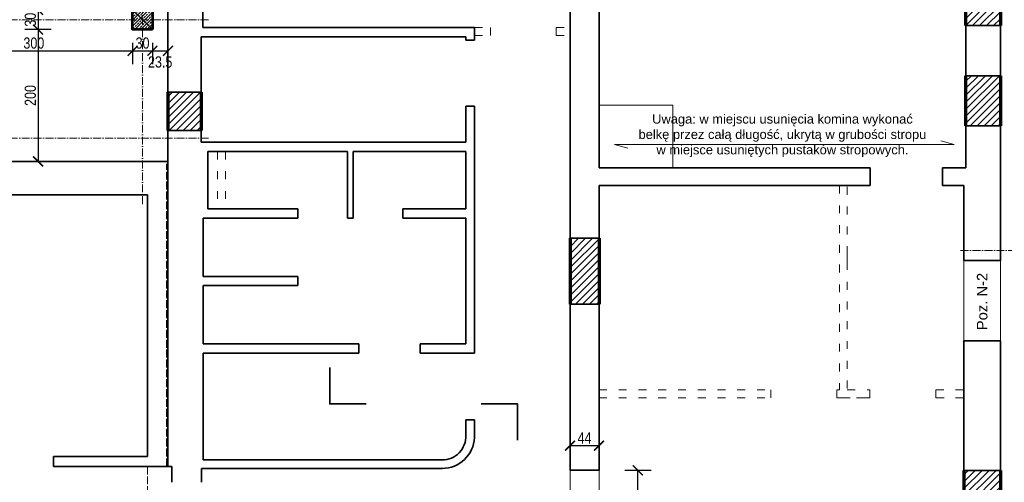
# Model space of a CAD drawing. Header units: inches. Extents: x 201967 to 338763, y -32705 to 30884.
# Tile 165 of 236: x 319448 to 320942, y 10094 to 10796. Entities that reach past the tile are written whole.
import ezdxf

# ---------------------------------------------------------------- set-up
doc = ezdxf.new("R2010")
doc.units = ezdxf.units.IN
doc.header["$MEASUREMENT"] = 0
for name, pattern in [('ACAD_ISO02W100', [15, 12, -3]), ('ACAD_ISO03W100', [30, 12, -18]), ('ACAD_ISO10W100', [18, 12, -3, 0, -3])]:
    doc.linetypes.add(name, pattern=pattern)
for name, color, linetype, lineweight in [('00 b ŚCIANY nowe-zamurowania', 242, 'Continuous', 70), ('00 d ŚCIANY wyburzenia', 254, 'WYBURZENIA', 9), ('01 a1 KONSTRUKCJA żelebet', 200, 'Continuous', 53), ('01h1 KONSTRUKCJA pozycje stropy', 253, 'Continuous', 13), ('01h2 KONSTRUKCJA pozycje belki', 254, 'Continuous', 13), ('02 b ściany dziłowe cienkie', 6, 'ACAD_ISO03W100', 13), ('11 OSIE ściany', 2, 'ACAD_ISO10W100', 5), ('90 WYMIAR', 155, 'Continuous', 9), ('91 PRZEKROJE', 7, 'Continuous', 35), ('_proj_MURY konstr', 1, 'Continuous', 20), ('K_kreskowanie', 251, 'Continuous', 0)]:
    doc.layers.add(name, color=color, linetype=linetype, lineweight=lineweight)
doc.styles.add('100 arial', font='arial.ttf', dxfattribs={"width": 0.8, "height": 17})
doc.styles.add('arialcce', font='arial.ttf')
doc.styles.add('OPIS', font='arial.ttf')
doc.styles.get("Standard").update_dxf_attribs({"font": 'arial.ttf'})
doc.linetypes.add('WYBURZENIA', pattern='A,12.7,-0.01,["X",Standard,S=2.54,R=0,X=0,Y=-1.27],-0.01', length=12.72)
doc.dimstyles.new('100', dxfattribs={"dimscale": 10, "dimtxt": 17, "dimasz": 1.5, "dimexe": 2, "dimexo": 2, "dimgap": 0.3, "dimtad": 1, "dimdec": 1, "dimrnd": 0.5, "dimdsep": 46, "dimtxsty": '100 arial', "dimblk": 'ARCHTICK', "dimcen": 10, "dimclrd": 256, "dimclre": 256, "dimclrt": 256, "dimadec": 0, "dimazin": 0, "dimtfac": 1, "dimtdec": 1, "dimtix": 1, "dimtmove": 1, "dimatfit": 3, "dimfxl": 2, "dimfxlon": 1, "dimtolj": 1, "dimarcsym": 0})
pattern_1 = [(45, (214354.1264067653, -6498.932997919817), (-5.303300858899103, 5.303300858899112), [])]

# ---------------------------------------------------------------- blocks, each defined once
blk = doc.blocks.new('1 osie 2 część BPPZ')
at = {"layer": '11 OSIE ściany'}
blk.add_line((-95.33901275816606, -600), (1219, -600), dxfattribs=at)
blk = doc.blocks.new('1 osie 1 część BPPZ')
at = {"layer": '11 OSIE ściany'}
for p, q in [((-1337.399999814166, -529.999028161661), (-1337.399999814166, 870.0009718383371)), ((-1237.399999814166, -249.9990929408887), (-4101.782290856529, -249.9990929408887)), ((-1237.399999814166, -429.999028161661), (-4101.782290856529, -429.999028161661))]:
    blk.add_line(p, q, dxfattribs=at)
blk = doc.blocks.new('*U1121')
at = {"lineweight": 5, "ltscale": 0.25}
h = blk.add_hatch(dxfattribs=at)
h.set_pattern_fill('ANSI33', color=5, style=0)
h.set_pattern_definition([(45, (0, -25), (-4.490128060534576, 4.490128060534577), []), (45, (4.490130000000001, -25), (-4.490128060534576, 4.490128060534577), [3.175, -1.5875])])
h.paths.add_polyline_path([(0, 0), (-7.105427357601e-16, -30), (30, -30), (30, 0)])
blk.add_lwpolyline([(0, 0), (-7.105427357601e-16, -30), (30, -30), (30, 0)], close=True)
at = {"layer": 'Defpoints'}
blk.add_line((0, 0), (30, -30), dxfattribs=at)
blk = doc.blocks.new('1 słupy parter rozbudowa 2')
at = {"layer": '01 a1 KONSTRUKCJA żelebet', "xscale": -1, "rotation": 270}
blk.add_blockref('*U1121', (2679.999999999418, -495.0000647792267), dxfattribs=at)
blk = doc.blocks.new('1 przekroje jagielońska')
at = {"layer": '91 PRZEKROJE'}
for points in [[(-2172.082056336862, -778.0379973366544), (-2172.082056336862, -833.0379973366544), (-2117.082056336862, -833.0379973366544)], [(-1887.053638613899, -888.0379973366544), (-1887.053638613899, -833.0379973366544), (-1942.053638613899, -833.0379973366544)]]:
    blk.add_lwpolyline(points, dxfattribs=at)
blk = doc.blocks.new('_ARCHTICK')
at = {"color": 0, "linetype": 'ByBlock', "const_width": 0.15}
blk.add_lwpolyline([(-0.5, -0.5), (0.5, 0.5)], dxfattribs=at)
blk = doc.blocks.new('*D1547')
at = {"layer": '90 WYMIAR', "lineweight": -2, "transparency": 16777216}
for p, q in [((319319.1205437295, 10760.79358569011), (319319.1205437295, 10728.53249348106)), ((319319.1205437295, 10748.53249348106), (319619.1205437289, 10748.53249348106)), ((319619.1205437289, 10760.75958330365), (319619.1205437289, 10728.53249348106))]:
    blk.add_line(p, q, dxfattribs=at)
at = {"layer": 'Defpoints', "color": 0, "transparency": 16777216}
for p in [(319319.1205437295, 10780.79358569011), (319619.1205437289, 10780.75958330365), (319619.1205437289, 10748.53249348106)]:
    blk.add_point(p, dxfattribs=at)
at = {"layer": '90 WYMIAR', "lineweight": -2, "transparency": 16777216, "xscale": 15, "yscale": 15, "zscale": 15, "rotation": 180}
blk.add_blockref('_ARCHTICK', (319319.1205437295, 10748.53249348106), dxfattribs=at)
at = {"layer": '90 WYMIAR', "lineweight": -2, "transparency": 16777216, "xscale": 15, "yscale": 15, "zscale": 15}
blk.add_blockref('_ARCHTICK', (319619.1205437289, 10748.53249348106), dxfattribs=at)
at = {"layer": '90 WYMIAR', "transparency": 16777216, "insert": (319469.1205437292, 10760.21803236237), "char_height": 17, "attachment_point": 5, "style": '100 arial'}
blk.add_mtext('\\A1;300', dxfattribs=at)
blk = doc.blocks.new('*D1548')
at = {"layer": '90 WYMIAR', "lineweight": -2, "transparency": 16777216}
for p, q in [((319619.1205437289, 10760.75958330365), (319619.1205437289, 10728.53249348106)), ((319619.1205437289, 10748.53249348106), (319649.1205437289, 10748.53249348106)), ((319649.1205437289, 10760.75958330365), (319649.1205437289, 10728.53249348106))]:
    blk.add_line(p, q, dxfattribs=at)
at = {"layer": 'Defpoints', "color": 0, "transparency": 16777216}
for p in [(319619.1205437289, 10780.75958330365), (319649.1205437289, 10780.75958330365), (319649.1205437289, 10748.53249348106)]:
    blk.add_point(p, dxfattribs=at)
at = {"layer": '90 WYMIAR', "lineweight": -2, "transparency": 16777216, "xscale": 15, "yscale": 15, "zscale": 15, "rotation": 180}
blk.add_blockref('_ARCHTICK', (319619.1205437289, 10748.53249348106), dxfattribs=at)
at = {"layer": '90 WYMIAR', "lineweight": -2, "transparency": 16777216, "xscale": 15, "yscale": 15, "zscale": 15}
blk.add_blockref('_ARCHTICK', (319649.1205437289, 10748.53249348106), dxfattribs=at)
at = {"layer": '90 WYMIAR', "transparency": 16777216, "insert": (319634.1205437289, 10760.21803236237), "char_height": 17, "attachment_point": 5, "style": '100 arial'}
blk.add_mtext('\\A1;30', dxfattribs=at)
blk = doc.blocks.new('*D1549')
at = {"layer": '90 WYMIAR', "lineweight": -2, "transparency": 16777216}
for p, q in [((319672.7382526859, 10728.53249348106), (319672.7382526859, 10768.53249348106)), ((319649.1205437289, 10760.75958330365), (319649.1205437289, 10728.53249348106)), ((319649.1205437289, 10748.53249348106), (319672.7382526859, 10748.53249348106))]:
    blk.add_line(p, q, dxfattribs=at)
at = {"layer": 'Defpoints', "color": 0, "transparency": 16777216}
for p in [(319649.1205437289, 10780.75958330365), (319672.7382526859, 10748.53249348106), (319672.7382526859, 10685.75964596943)]:
    blk.add_point(p, dxfattribs=at)
at = {"layer": '90 WYMIAR', "lineweight": -2, "transparency": 16777216, "xscale": 15, "yscale": 15, "zscale": 15, "rotation": 180}
blk.add_blockref('_ARCHTICK', (319649.1205437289, 10748.53249348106), dxfattribs=at)
at = {"layer": '90 WYMIAR', "lineweight": -2, "transparency": 16777216, "xscale": 15, "yscale": 15, "zscale": 15}
blk.add_blockref('_ARCHTICK', (319672.7382526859, 10748.53249348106), dxfattribs=at)
at = {"layer": '90 WYMIAR', "transparency": 16777216, "insert": (319660.9293982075, 10731.53521142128), "char_height": 17, "attachment_point": 5, "style": '100 arial'}
blk.add_mtext('\\A1;23.5', dxfattribs=at)
blk = doc.blocks.new('*D1614')
at = {"layer": '90 WYMIAR', "lineweight": -2, "transparency": 16777216}
for p, q in [((319495.5445013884, 10810.75958330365), (319455.5445013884, 10810.75958330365)), ((319475.5445013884, 10810.75958330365), (319475.5445013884, 10780.75958330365)), ((319495.5445013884, 10780.75958330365), (319455.5445013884, 10780.75958330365))]:
    blk.add_line(p, q, dxfattribs=at)
at = {"layer": 'Defpoints', "color": 0, "transparency": 16777216}
for p in [(319619.1205437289, 10810.75958330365), (319475.5445013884, 10780.75958330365), (319619.1205437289, 10780.75958330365)]:
    blk.add_point(p, dxfattribs=at)
at = {"layer": '90 WYMIAR', "lineweight": -2, "transparency": 16777216, "xscale": 15, "yscale": 15, "zscale": 15}
for p, rotation in [((319475.5445013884, 10810.75958330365), 90), ((319475.5445013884, 10780.75958330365), 270)]:
    blk.add_blockref('_ARCHTICK', p, dxfattribs=dict(at, rotation=rotation))
at = {"layer": '90 WYMIAR', "transparency": 16777216, "insert": (319463.8589625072, 10795.7595833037), "char_height": 17, "attachment_point": 5, "rotation": 90, "style": '100 arial'}
blk.add_mtext('\\A1;30', dxfattribs=at)
blk = doc.blocks.new('*D1615')
at = {"layer": '90 WYMIAR', "lineweight": -2, "transparency": 16777216}
for p, q in [((319495.5445013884, 10780.75958330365), (319455.5445013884, 10780.75958330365)), ((319475.5445013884, 10780.75958330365), (319475.5445013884, 10580.75964596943)), ((319495.5445013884, 10580.75964596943), (319455.5445013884, 10580.75964596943))]:
    blk.add_line(p, q, dxfattribs=at)
at = {"layer": 'Defpoints', "color": 0, "transparency": 16777216}
for p in [(319619.1205437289, 10780.75958330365), (319475.5445013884, 10580.75964596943), (319634.1205437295, 10580.75964596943)]:
    blk.add_point(p, dxfattribs=at)
at = {"layer": '90 WYMIAR', "lineweight": -2, "transparency": 16777216, "xscale": 15, "yscale": 15, "zscale": 15}
for p, rotation in [((319475.5445013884, 10780.75958330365), 90), ((319475.5445013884, 10580.75964596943), 270)]:
    blk.add_blockref('_ARCHTICK', p, dxfattribs=dict(at, rotation=rotation))
at = {"layer": '90 WYMIAR', "transparency": 16777216, "insert": (319463.8647605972, 10680.75961463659), "char_height": 17, "attachment_point": 5, "rotation": 90, "style": '100 arial'}
blk.add_mtext('\\A1;200', dxfattribs=at)
blk = doc.blocks.new('*D1625')
at = {"layer": '90 WYMIAR', "lineweight": -2, "transparency": 16777216}
for p, q in [((320366.1561202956, 10111.93205555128), (320406.1561202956, 10111.93205555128)), ((320386.1561202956, 10002.97539744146), (320386.1561202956, 10111.93205555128)), ((320366.1561202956, 10002.97539744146), (320406.1561202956, 10002.97539744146))]:
    blk.add_line(p, q, dxfattribs=at)
at = {"layer": 'Defpoints', "color": 0, "transparency": 16777216}
for p in [(320327.1382526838, 10111.93205555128), (320386.1561202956, 10111.93205555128), (320325.1382526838, 10002.97539744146)]:
    blk.add_point(p, dxfattribs=at)
at = {"layer": '90 WYMIAR', "lineweight": -2, "transparency": 16777216, "xscale": 15, "yscale": 15, "zscale": 15}
for p, rotation in [((320386.1561202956, 10111.93205555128), 90), ((320386.1561202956, 10002.97539744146), 270)]:
    blk.add_blockref('_ARCHTICK', p, dxfattribs=dict(at, rotation=rotation))
at = {"layer": '90 WYMIAR', "transparency": 16777216, "insert": (320374.4763795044, 10057.45372649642), "char_height": 17, "attachment_point": 5, "rotation": 90, "style": '100 arial'}
blk.add_mtext('\\A1;109', dxfattribs=at)
blk = doc.blocks.new('*D1626')
at = {"layer": '90 WYMIAR', "lineweight": -2, "transparency": 16777216}
for p, q in [((320283.1382526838, 10131.93205555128), (320283.1382526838, 10169.41918416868)), ((320327.1382526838, 10131.93205555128), (320327.1382526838, 10169.41918416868)), ((320283.1382526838, 10149.41918416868), (320327.1382526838, 10149.41918416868))]:
    blk.add_line(p, q, dxfattribs=at)
at = {"layer": 'Defpoints', "color": 0, "transparency": 16777216}
for p in [(320327.1382526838, 10149.41918416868), (320283.1382526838, 10111.93205555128), (320327.1382526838, 10111.93205555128)]:
    blk.add_point(p, dxfattribs=at)
at = {"layer": '90 WYMIAR', "lineweight": -2, "transparency": 16777216, "xscale": 15, "yscale": 15, "zscale": 15, "rotation": 180}
blk.add_blockref('_ARCHTICK', (320283.1382526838, 10149.41918416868), dxfattribs=at)
at = {"layer": '90 WYMIAR', "lineweight": -2, "transparency": 16777216, "xscale": 15, "yscale": 15, "zscale": 15}
blk.add_blockref('_ARCHTICK', (320327.1382526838, 10149.41918416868), dxfattribs=at)
at = {"layer": '90 WYMIAR', "transparency": 16777216, "insert": (320305.1382526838, 10160.91918416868), "char_height": 17, "attachment_point": 5, "style": '100 arial'}
blk.add_mtext('\\A1;44', dxfattribs=at)

msp = doc.modelspace()

# ---------------------------------------------------------------- hatches: boundary and pattern name
at = {"layer": '_proj_MURY konstr'}
h = msp.add_hatch(dxfattribs=at)
h.set_pattern_fill('ANSI31', scale=60, angle=359.9999999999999)
h.set_pattern_definition([(45, (214354.1264067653, -6498.932997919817), (-5.303300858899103, 5.30330085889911), [])])
h.paths.add_polyline_path([(320936.7382526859, 10862.75964596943), (320884.1382526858, 10862.75964596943), (320884.1382526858, 10786.75964596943), (320936.7382526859, 10786.75964596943)])
h.paths.add_polyline_path([(320884.1382526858, 10710.75964596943), (320884.1382526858, 10634.75964596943), (320936.7382526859, 10634.75964596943), (320936.7382526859, 10710.75964596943)])
h = msp.add_hatch(dxfattribs=at)
h.set_pattern_fill('ANSI31', scale=60, angle=359.9999999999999)
h.set_pattern_definition(pattern_1)
h.paths.add_polyline_path([(319723.130166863, 10685.75964596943), (319672.7382526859, 10685.75964596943), (319672.7382526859, 10627.75964596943), (319723.130166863, 10627.75964596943)])
h = msp.add_hatch(dxfattribs=at)
h.set_pattern_fill('ANSI31', scale=60, angle=359.9999999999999)
h.set_pattern_definition(pattern_1)
h.paths.add_polyline_path([(320327.1382526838, 10464.05186340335), (320283.1382526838, 10464.05186340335), (320283.1382526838, 10364.05186340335), (320327.1382526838, 10364.05186340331)])
h = msp.add_hatch(dxfattribs=at)
h.set_pattern_fill('ANSI31', scale=60, angle=359.9999999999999)
h.set_pattern_definition(pattern_1)
h.paths.add_polyline_path([(320936.7382526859, 10111.75964596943), (320881.1382526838, 10111.75964596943), (320881.1382526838, 10023.75964596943), (320936.7382526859, 10023.75964596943)])

# ---------------------------------------------------------------- linework, layer by layer
at = {"layer": '00 b ŚCIANY nowe-zamurowania'}
for p, q in [((320884.1382526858, 10786.75964596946), (320884.1382526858, 10862.75964596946)), ((320936.7382526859, 10862.75964596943), (320936.7382526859, 10786.75964596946)), ((320884.1382526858, 10634.75964596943), (320884.1382526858, 10710.75964596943)), ((320936.7382526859, 10710.7596459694), (320936.7382526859, 10634.75964596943)), ((319672.7382526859, 10685.75964596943), (319672.7382526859, 10627.75964596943)), ((319723.130166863, 10685.75964596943), (319723.130166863, 10627.75964596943)), ((320283.1382526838, 10464.05186340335), (320283.1382526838, 10364.05186340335)), ((320327.1382526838, 10464.05186340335), (320327.1382526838, 10364.05186340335)), ((320881.1382526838, 10111.75964596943), (320881.1382526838, 10023.75964596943)), ((320936.7382526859, 10111.75964596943), (320936.7382526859, 10023.75964596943))]:
    msp.add_line(p, q, dxfattribs=at)
at = {"layer": '00 d ŚCIANY wyburzenia', "ltscale": 2}
for p, q in [((320327.1382526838, 10666.05186340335), (320439.1382526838, 10666.05186340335)), ((320439.1382526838, 10666.05186340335), (320439.1382526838, 10571.05186340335))]:
    msp.add_line(p, q, dxfattribs=at)
for points in [[(320936.7382526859, 10308.25867624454), (320881.1382526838, 10308.25867624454), (320881.1382526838, 10430.12733714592), (320936.7382526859, 10430.12733714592)], [(320327.1382526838, 9880.545009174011), (320283.1382526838, 9880.545009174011), (320283.1382526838, 10111.93205555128), (320327.1382526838, 10111.93205555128)]]:
    msp.add_lwpolyline(points, close=True, dxfattribs=at)
at = {"layer": '01h1 KONSTRUKCJA pozycje stropy'}
msp.add_lwpolyline([(320370.8479992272, 10601.00397895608), (320350.6883624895, 10606.43363437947), (320866.4249263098, 10606.43363437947), (320846.2652895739, 10611.86328980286)], dxfattribs=at)
at = {"layer": '02 b ściany dziłowe cienkie'}
for p, q in [((320138.1382526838, 10783.76087851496), (320162.2849389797, 10783.76252958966)), ((320162.284939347, 10783.75485873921), (320162.284939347, 10771.75964596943)), ((320262.2849389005, 10783.76640981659), (320283.1382526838, 10783.7678357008)), ((320262.2849392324, 10783.75964596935), (320262.2849392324, 10771.76443319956)), ((320138.1382526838, 10771.75964596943), (320162.284939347, 10771.75964596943)), ((320262.2834944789, 10771.76655079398), (320283.1382526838, 10771.76655079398)), ((319748.0894094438, 10595.75964596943), (319748.0894094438, 10508.75964596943)), ((319748.0894094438, 10595.75964596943), (319748.0894094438, 10508.75964596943)), ((319760.0894094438, 10595.75964596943), (319760.0894094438, 10508.75964596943)), ((320692.168034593, 10544.05186340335), (320692.1715566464, 10233.90928121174)), ((320704.1348536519, 10440.05186489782), (320704.1348536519, 10544.05186489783)), ((320704.1382526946, 10428.05186489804), (320704.1348539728, 10440.05073188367)), ((320704.1382526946, 10428.05186489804), (320704.1382526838, 10233.90955308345)), ((320327.1382526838, 10233.9075012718), (320588.1018776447, 10233.9075012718)), ((320588.1018776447, 10233.9075012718), (320588.1020826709, 10221.90750127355)), ((320688.1018777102, 10233.9095088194), (320692.1383756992, 10233.90957778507)), ((320704.1382526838, 10233.90978280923), (320738.5218102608, 10233.91037027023)), ((320838.5216052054, 10233.91250795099), (320881.1382526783, 10233.91250795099)), ((320327.1382526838, 10221.90750127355), (320588.1020826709, 10221.90750127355)), ((320688.1018777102, 10221.90920982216), (320738.5218102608, 10221.91007127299)), ((320838.5216052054, 10221.91250794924), (320881.1382526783, 10221.91250794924))]:
    msp.add_line(p, q, dxfattribs=at)
msp.add_lwpolyline([(320704.1382526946, 10233.91023112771), (320738.5216052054, 10233.9117798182), (320738.5218102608, 10221.91007127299), (320688.1018442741, 10221.90920982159), (320688.1018777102, 10233.9095088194), (320692.1383757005, 10233.90969063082)], dxfattribs=at)
msp.add_lwpolyline([(320881.1382526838, 10221.91007127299), (320838.5216052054, 10221.91250794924), (320838.5216052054, 10233.9095088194), (320881.1382526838, 10233.91250795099)], close=True, dxfattribs=at)
at = {"layer": '_proj_MURY konstr', "color": 3, "lineweight": 35}
for p, q in [((319672.7382526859, 10685.75964596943), (319672.7382526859, 11080.75964596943)), ((319725.7382526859, 10783.75964596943), (319725.7382526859, 11025.75964596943)), ((320283.1382526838, 10888.05186340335), (320283.1382526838, 10464.05186340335)), ((320327.1382526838, 10888.05186340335), (320327.1382526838, 10571.05186340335)), ((320138.1382526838, 10783.75964596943), (319725.7382526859, 10783.75964596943)), ((320138.1382526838, 10783.75964596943), (320138.1382526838, 10764.75964596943)), ((320884.1382526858, 10786.75964596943), (320884.1382526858, 10710.75964596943)), ((320884.1382526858, 10786.75964596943), (320936.7382526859, 10786.75964596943)), ((320936.7382526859, 10786.75964596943), (320936.7382526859, 10710.7596459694)), ((320125.130166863, 10769.75964596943), (319723.130166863, 10769.75964596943)), ((319723.130166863, 10769.75964596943), (319723.130166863, 10685.75964596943)), ((320125.130166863, 10764.75964596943), (320125.130166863, 10769.75964596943)), ((320138.1382526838, 10764.75964596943), (320125.130166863, 10764.75964596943)), ((320884.1382526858, 10710.75964596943), (320936.7382526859, 10710.75964596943)), ((319723.130166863, 10685.75964596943), (319672.7382526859, 10685.75964596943)), ((320125.130166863, 10664.75964608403), (320125.130166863, 10609.75964596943)), ((320138.1429683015, 10664.75964608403), (320125.1348824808, 10664.75964608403)), ((320138.1429683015, 10664.75964608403), (320138.1382526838, 10289.75964596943)), ((320884.1382526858, 10634.75964596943), (320884.1382526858, 10571.05186340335)), ((320884.1382526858, 10634.75964596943), (320936.7382526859, 10634.75964596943)), ((320936.7382526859, 10634.75964596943), (320936.7382526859, 10430.12733714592)), ((319723.130166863, 10627.75964596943), (319672.7382526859, 10627.75964596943)), ((319672.7382526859, 10627.75964596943), (319672.7382526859, 10117.75964596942)), ((319723.130166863, 10627.75964596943), (319723.130166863, 10609.75964596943)), ((320125.130166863, 10609.75964596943), (319723.130166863, 10609.75964596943)), ((319945.130166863, 10595.75964596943), (319733.130166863, 10595.75964596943)), ((319733.130166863, 10595.75964596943), (319733.130166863, 10508.75964596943)), ((319945.130166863, 10595.75964596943), (319945.130166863, 10494.75964596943)), ((320125.130166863, 10595.75964596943), (319954.130166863, 10595.75964596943)), ((319954.130166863, 10595.75964596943), (319954.130166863, 10494.75964596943)), ((320125.130166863, 10595.75964596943), (320125.130166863, 10508.75964596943)), ((319672.7382526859, 10580.75964596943), (319188.7382526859, 10580.75964596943)), ((320327.1382526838, 10571.05186340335), (320738.7382526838, 10571.05186340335)), ((320738.7382526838, 10544.05186340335), (320738.7382526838, 10571.05186340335)), ((320848.7382526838, 10571.05186340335), (320884.1382526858, 10571.05186340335)), ((320848.7382526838, 10544.05186340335), (320848.7382526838, 10571.05186340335)), ((320327.1382526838, 10544.05186340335), (320327.1382526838, 10464.05186340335)), ((320327.1382526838, 10544.05186340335), (320738.7382526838, 10544.05186340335)), ((320848.7382526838, 10544.05186340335), (320881.1382526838, 10544.05186340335)), ((320881.1382526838, 10544.05186340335), (320881.1382526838, 10430.12733714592)), ((319641.7382526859, 10529.75964596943), (319188.7382526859, 10529.75964596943)), ((319641.7382526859, 10132.75964596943), (319641.7382526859, 10529.75964596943)), ((319726.130166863, 10494.75964596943), (319726.130166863, 10406.25964596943)), ((319870.130166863, 10494.75964596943), (319726.130166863, 10494.75964596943)), ((319870.130166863, 10508.75964596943), (319733.130166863, 10508.75964596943)), ((319870.130166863, 10508.75964596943), (319870.130166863, 10494.75964596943)), ((319954.130166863, 10494.75964596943), (319945.130166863, 10494.75964596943)), ((320125.130166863, 10508.75964596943), (320029.130166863, 10508.75964596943)), ((320029.130166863, 10508.75964596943), (320029.130166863, 10494.75964596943)), ((320125.130166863, 10494.75964596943), (320029.130166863, 10494.75964596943)), ((320125.130166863, 10494.75964596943), (320125.130166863, 10303.75964596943)), ((320283.1382526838, 10464.05186340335), (320327.1382526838, 10464.05186340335)), ((320881.1382526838, 10430.12733714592), (320936.7382526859, 10430.12733714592)), ((319726.130166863, 10406.25964596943), (319870.130166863, 10406.25964596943)), ((319870.130166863, 10406.25964596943), (319870.130166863, 10392.25964596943)), ((319726.130166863, 10392.25964596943), (319726.130166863, 10303.75964596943)), ((319726.130166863, 10392.25964596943), (319870.130166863, 10392.25964596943)), ((320283.1382526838, 10364.05186340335), (320283.1382526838, 10161.75964596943)), ((320283.1382526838, 10364.05186340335), (320327.1381647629, 10364.05186340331)), ((320327.1382526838, 10364.05186340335), (320327.1382526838, 10111.93205555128)), ((319962.6994564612, 10303.75964596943), (319726.130166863, 10303.75964596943)), ((319962.6994564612, 10303.75964596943), (319962.6994564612, 10289.75964596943)), ((320125.130166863, 10303.75964596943), (320055.6994564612, 10303.75964596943)), ((320055.6994564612, 10303.75964596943), (320055.6994564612, 10289.75964596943)), ((320881.1382526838, 10308.25867624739), (320936.7382526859, 10308.25867624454)), ((320881.1382526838, 10308.25867624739), (320881.1382526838, 10111.75964596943)), ((320936.7382526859, 10308.25867624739), (320936.7382526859, 10111.75964596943)), ((319962.6994564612, 10289.75964596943), (319726.130166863, 10289.75964596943)), ((319726.130166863, 10289.75964596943), (319726.130166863, 10127.75964596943)), ((320138.1382526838, 10289.75964596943), (320055.6994564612, 10289.75964596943)), ((320125.1325844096, 10188.7598394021), (320125.130166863, 10163.22875492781)), ((320138.1406702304, 10188.7598394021), (320125.1325844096, 10188.7598394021)), ((320138.1406702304, 10188.7598394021), (320138.1382526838, 10161.75964596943)), ((320283.1382526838, 10161.75964596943), (320283.1382526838, 10111.93205555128)), ((319641.7382526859, 10132.75964596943), (319498.7382526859, 10132.75964596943)), ((319498.7382526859, 10117.75964596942), (319498.7382526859, 10132.75964596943)), ((320088.9036982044, 10127.75964596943), (319726.130166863, 10127.75964596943)), ((319498.7382526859, 10117.75964597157), (319678.7933611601, 10117.75964596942)), ((319678.7933611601, 10117.75964596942), (319678.7939356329, 10093.75943537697)), ((320088.9036982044, 10114.75964596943), (319723.7933611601, 10114.75964596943)), ((319723.7933611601, 10114.75964596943), (319723.7933611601, 10093.75943536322)), ((320283.1382526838, 10111.93205555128), (320327.1382526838, 10111.93205555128)), ((320881.1382526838, 10111.75964596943), (320936.7382526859, 10111.75964596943))]:
    msp.add_line(p, q, dxfattribs=at)
at = {"layer": '_proj_MURY konstr', "color": 7}
for q in [(320936.7382526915, 10119.76617619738), (320936.7382526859, 10119.76617619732)]:
    msp.add_line((320936.7382526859, 10308.38417016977), q, dxfattribs=at)
at = {"layer": '_proj_MURY konstr', "color": 3, "lineweight": 35}
for centre, radius, start, end in [((320088.9036982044, 10163.99420044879), 36.23455447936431, 270, 1.21044845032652), ((320088.8687214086, 10164.07772219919), 49.31808863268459, 270.0406346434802, 357.3059593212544)]:
    msp.add_arc(centre, radius, start, end, dxfattribs=at)
at = {"layer": 'K_kreskowanie', "linetype": 'ACAD_ISO02W100'}
for p, q in [((319670.7382526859, 10118.05186340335), (319670.7382526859, 10577.05186341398)), ((319641.7382562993, 10117.75964596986), (319641.7382562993, 9969.759645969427))]:
    msp.add_line(p, q, dxfattribs=at)

# ---------------------------------------------------------------- block references
at = {"layer": '01 a1 KONSTRUKCJA żelebet'}
msp.add_blockref('1 słupy parter rozbudowa 2', (316969.1205437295, 11275.75964808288), dxfattribs=at)
at = {"layer": '11 OSIE ściany'}
for name in ['1 osie 1 część BPPZ', '1 osie 2 część BPPZ']:
    msp.add_blockref(name, (320971.5205435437, 11045.75867624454), dxfattribs=at)
at = {"layer": '91 PRZEKROJE'}
msp.add_blockref('1 przekroje jagielońska', (322090.5205435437, 11045.75867624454), dxfattribs=at)

# ---------------------------------------------------------------- texts
at = {"layer": '01h1 KONSTRUKCJA pozycje stropy', "insert": (320605.6382526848, 10619.65345830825), "char_height": 14, "width": 438.5926582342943, "attachment_point": 5, "style": 'arialcce'}
msp.add_mtext('Uwaga: w miejscu usunięcia komina wykonać belkę przez całą długość, ukrytą w grubości stropu w miejsce usuniętych pustaków stropowych.', dxfattribs=at)
at = {"layer": '01h2 KONSTRUKCJA pozycje belki', "insert": (320908.938252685, 10368.12115513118), "char_height": 16, "attachment_point": 5, "rotation": 89.99999999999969, "style": 'OPIS'}
msp.add_mtext('Poz. N-2', dxfattribs=at)

# ---------------------------------------------------------------- dimensions: what is measured, and where the dimension line sits
at = {"layer": '90 WYMIAR'}
for base, p1, p2, picture, middle in [((319475.5445013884, 10780.75958330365), (319619.1205437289, 10810.75958330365), (319619.1205437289, 10780.75958330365), '*D1614', (319463.8589625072, 10795.7595833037)), ((319475.5445013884, 10580.75964596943), (319619.1205437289, 10780.75958330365), (319634.1205437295, 10580.75964596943), '*D1615', (319463.8647605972, 10680.75961463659)), ((320386.1561202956, 10111.93205555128), (320325.1382526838, 10002.97539744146), (320327.1382526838, 10111.93205555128), '*D1625', (320374.4763795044, 10057.45372649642))]:
    dim = msp.add_linear_dim(base=base, p1=p1, p2=p2, angle=90, dimstyle='100', dxfattribs=at)
    dim.commit()
    dim.dimension.update_dxf_attribs({"geometry": picture, "text_midpoint": middle})
for base, p1, p2, picture, middle in [((319619.1205437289, 10748.53249348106), (319319.1205437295, 10780.79358569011), (319619.1205437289, 10780.75958330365), '*D1547', (319469.1205437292, 10760.21803236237)), ((319649.1205437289, 10748.53249348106), (319619.1205437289, 10780.75958330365), (319649.1205437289, 10780.75958330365), '*D1548', (319634.1205437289, 10760.21803236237)), ((320327.1382526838, 10149.41918416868), (320283.1382526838, 10111.93205555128), (320327.1382526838, 10111.93205555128), '*D1626', (320305.1382526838, 10160.91918416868))]:
    dim = msp.add_linear_dim(base=base, p1=p1, p2=p2, dimstyle='100', dxfattribs=at)
    dim.commit()
    dim.dimension.update_dxf_attribs({"geometry": picture, "text_midpoint": middle})
dim = msp.add_linear_dim(base=(319672.7382526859, 10748.53249348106), p1=(319649.1205437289, 10780.75958330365), p2=(319672.7382526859, 10685.75964596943), dimstyle='100', dxfattribs=at)
dim.commit()
dim.dimension.update_dxf_attribs({"geometry": '*D1549', "text_midpoint": (319660.9293982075, 10719.84967253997), "dimtype": 160})

doc.saveas('drawing.dxf')
